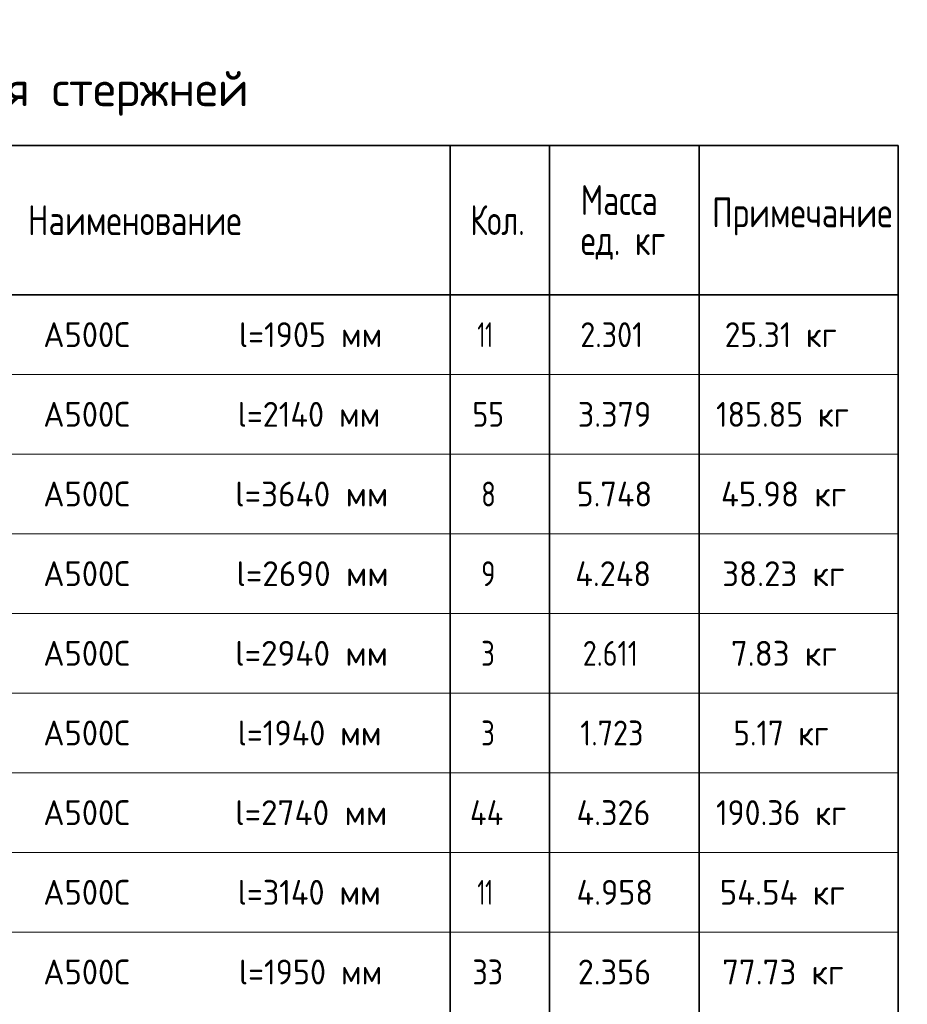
# Model space of a CAD drawing. Header units: metres. Extents: x -38 to 107, y -15 to 21.
# Tile 132 of 133: x 77.6 to 86.51, y 6.15 to 16.04. Entities that reach past the tile are written whole.
import ezdxf

# ---------------------------------------------------------------- set-up
doc = ezdxf.new("R2010")
doc.units = ezdxf.units.M
doc.styles.add('ISOCPEUR', font='txt')

msp = doc.modelspace()

# ---------------------------------------------------------------- linework, layer by layer
at = {"color": 7, "linetype": 'Continuous', "lineweight": 35, "transparency": 33554687}
for p, q in [((86.4198, 14.7717), (67.9198, 14.7717)), ((81.9198, 14.7717), (81.9198, 13.2717)), ((82.9198, 14.7717), (82.9198, 13.2717)), ((84.4198, 14.7717), (84.4198, 13.2717)), ((86.4198, 14.7717), (86.4198, 13.2717)), ((86.4198, 13.2717), (67.9198, 13.2717)), ((81.9198, 13.2717), (81.9198, 12.4717)), ((82.9198, 13.2717), (82.9198, 12.4717)), ((84.4198, 13.2717), (84.4198, 12.4717)), ((86.4198, 13.2717), (86.4198, 12.4717)), ((81.9198, 12.4717), (81.9198, 11.6717)), ((82.9198, 12.4717), (82.9198, 11.6717)), ((84.4198, 12.4717), (84.4198, 11.6717)), ((86.4198, 12.4717), (86.4198, 11.6717)), ((81.9198, 11.6717), (81.9198, 10.8717)), ((82.9198, 11.6717), (82.9198, 10.8717)), ((84.4198, 11.6717), (84.4198, 10.8717)), ((86.4198, 11.6717), (86.4198, 10.8717)), ((81.9198, 10.8717), (81.9198, 10.0717)), ((82.9198, 10.8717), (82.9198, 10.0717)), ((84.4198, 10.8717), (84.4198, 10.0717)), ((86.4198, 10.8717), (86.4198, 10.0717)), ((81.9198, 10.0717), (81.9198, 9.2717)), ((82.9198, 10.0717), (82.9198, 9.2717)), ((84.4198, 10.0717), (84.4198, 9.2717)), ((86.4198, 10.0717), (86.4198, 9.2717)), ((81.9198, 9.2717), (81.9198, 8.4717)), ((82.9198, 9.2717), (82.9198, 8.4717)), ((84.4198, 9.2717), (84.4198, 8.4717)), ((86.4198, 9.2717), (86.4198, 8.4717)), ((81.9198, 8.4717), (81.9198, 7.6717)), ((82.9198, 8.4717), (82.9198, 7.6717)), ((84.4198, 8.4717), (84.4198, 7.6717)), ((86.4198, 8.4717), (86.4198, 7.6717)), ((81.9198, 7.6717), (81.9198, 6.8717)), ((82.9198, 7.6717), (82.9198, 6.8717)), ((84.4198, 7.6717), (84.4198, 6.8717)), ((86.4198, 7.6717), (86.4198, 6.8717)), ((81.9198, 6.8717), (81.9198, 6.0717)), ((82.9198, 6.8717), (82.9198, 6.0717)), ((84.4198, 6.8717), (84.4198, 6.0717)), ((86.4198, 6.8717), (86.4198, 6.0717))]:
    msp.add_line(p, q, dxfattribs=at)
at = {"color": 7, "linetype": 'Continuous', "lineweight": 13, "transparency": 33554687}
for p, q in [((86.4198, 12.4717), (67.9198, 12.4717)), ((86.4198, 11.6717), (67.9198, 11.6717)), ((86.4198, 10.8717), (67.9198, 10.8717)), ((86.4198, 10.0717), (67.9198, 10.0717)), ((86.4198, 9.2717), (67.9198, 9.2717)), ((86.4198, 8.4717), (67.9198, 8.4717)), ((86.4198, 7.6717), (67.9198, 7.6717)), ((86.4198, 6.8717), (67.9198, 6.8717))]:
    msp.add_line(p, q, dxfattribs=at)

# ---------------------------------------------------------------- texts
at = {"color": 7, "linetype": 'Continuous', "lineweight": 35, "transparency": 33554687, "attachment_point": 7, "style": 'ISOCPEUR'}
for s, insert, char_height, width in [('\\W0.99;Спецификация стержней', (74.4748, 15.0717), 0.35, 5.559674), ('\\W0.76;Масса', (83.2325, 14.0741), 0.3, 1.001696), ('\\W0.78;Наименование', (77.6811, 13.8717), 0.3, 2.227829), ('\\W0.74;Кол.', (82.1231, 13.8717), 0.3, 0.710583), ('\\W0.78;Примечание', (84.5506, 13.8687), 0.3, 1.867518), ('\\W0.76;ед. кг', (83.2325, 13.6241), 0.3, 1.001193), ('\\W0.95;А500С', (77.8357, 12.7467), 0.25, 1.042909), ('\\W0.94;l=1905 мм', (79.7998, 12.7467), 0.25, 1.591262), ('\\W0.62;11', (82.1948, 12.7467), 0.25, 0.328125), ('\\W0.88;2.301', (83.2273, 12.7467), 0.25, 0.834261), ('\\W0.92;25.31 кг', (84.6773, 12.7467), 0.25, 1.339754), ('\\W0.95;А500С', (77.8357, 11.9467), 0.25, 1.042909), ('\\W0.94;l=2140 мм', (79.7873, 11.9467), 0.25, 1.616437), ('\\W0.87;55', (82.1448, 11.9467), 0.25, 0.45901), ('\\W0.94;3.379', (83.2023, 11.9467), 0.25, 0.891676), ('\\W0.93;185.85 кг', (84.5898, 11.9467), 0.25, 1.515712), ('\\W0.95;А500С', (77.8357, 11.1467), 0.25, 1.042909), ('\\W0.97;l=3640 мм', (79.7623, 11.1467), 0.25, 1.670194), ('\\W0.78;8', (82.2323, 11.1467), 0.25, 0.272006), ('\\W0.94;5.748', (83.1898, 11.1467), 0.25, 0.916955), ('\\W0.96;45.98 кг', (84.6398, 11.1467), 0.25, 1.419458), ('\\W0.95;А500С', (77.8357, 10.3467), 0.25, 1.042909), ('\\W0.97;l=2690 мм', (79.7748, 10.3467), 0.25, 1.645081), ('\\W0.78;9', (82.2323, 10.3467), 0.25, 0.272006), ('\\W0.94;4.248', (83.1773, 10.3467), 0.25, 0.942221), ('\\W0.96;38.23 кг', (84.6523, 10.3467), 0.25, 1.394319), ('\\W0.95;А500С', (77.8357, 9.5467), 0.25, 1.042909), ('\\W0.97;l=2940 мм', (79.7623, 9.5467), 0.25, 1.670194), ('\\W0.78;3', (82.2323, 9.5467), 0.25, 0.272006), ('\\W0.82;2.611', (83.2523, 9.5467), 0.25, 0.776845), ('\\W0.96;7.83 кг', (84.7398, 9.5467), 0.25, 1.218742), ('\\W0.95;А500С', (77.8357, 8.7467), 0.25, 1.042909), ('\\W0.94;l=1940 мм', (79.7873, 8.7467), 0.25, 1.616437), ('\\W0.78;3', (82.2323, 8.7467), 0.25, 0.272006), ('\\W0.88;1.723', (83.2273, 8.7467), 0.25, 0.834261), ('\\W0.91;5.17 кг', (84.7648, 8.7467), 0.25, 1.163462), ('\\W0.97;l=2740 мм', (79.7623, 7.9467), 0.25, 1.670194), ('\\W0.95;А500С', (77.8357, 7.9467), 0.25, 1.042909), ('\\W0.89;44', (82.1198, 7.9467), 0.25, 0.510874), ('\\W0.94;4.326', (83.1898, 7.9467), 0.25, 0.916955), ('\\W0.93;190.36 кг', (84.5898, 7.9467), 0.25, 1.515712), ('\\W0.94;l=3140 мм', (79.7873, 7.1467), 0.25, 1.616437), ('\\W0.95;А500С', (77.8357, 7.1467), 0.25, 1.042909), ('\\W0.62;11', (82.1948, 7.1467), 0.25, 0.328125), ('\\W0.94;4.958', (83.1898, 7.1467), 0.25, 0.916955), ('\\W0.96;54.54 кг', (84.6273, 7.1467), 0.25, 1.444594), ('\\W0.95;А500С', (77.8357, 6.3467), 0.25, 1.042909), ('\\W0.94;l=1950 мм', (79.7998, 6.3467), 0.25, 1.591262), ('\\W0.87;33', (82.1448, 6.3467), 0.25, 0.45901), ('\\W0.94;2.356', (83.2023, 6.3467), 0.25, 0.891676), ('\\W0.96;77.73 кг', (84.6523, 6.3467), 0.25, 1.394319)]:
    msp.add_mtext(s, dxfattribs=dict(at, insert=insert, char_height=char_height, width=width))

doc.saveas('drawing.dxf')
